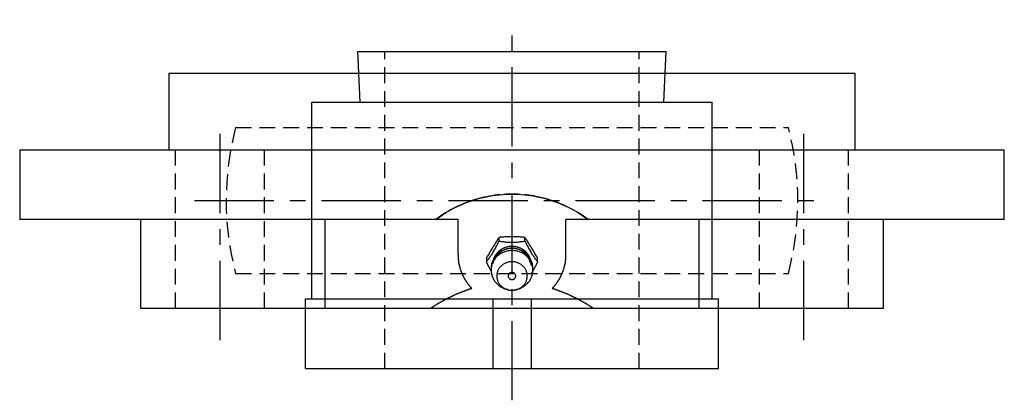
# Model space of a CAD drawing. Extents: x -82 to 169, y -82 to 169.
# Tile 3 of 3: x -78 to 77, y 109 to 169. Entities that reach past the tile are written whole.
import ezdxf

# ---------------------------------------------------------------- set-up
doc = ezdxf.new("R2010")
doc.units = 0
doc.header["$LTSCALE"] = 10
doc.linetypes.add('CENTER', pattern=[2, 1.25, -0.25, 0.25, -0.25])
doc.linetypes.add('HIDDEN', pattern=[0.375, 0.25, -0.125])
doc.layers.get('0').update_dxf_attribs({"linetype": 'CONTINUOUS'})
doc.layers.add('CENTER', color=1, linetype='CENTER')
doc.layers.add('HIDDEN', color=3, linetype='HIDDEN')

msp = doc.modelspace()

# ---------------------------------------------------------------- linework, layer by layer
for p, q in [((-23.92, 155.6), (-24.25, 163.6)), ((-24.25, 163.6), (24.25, 163.6)), ((23.92, 155.6), (24.25, 163.6)), ((-54, 160.1), (-54, 148.1)), ((54, 160.1), (-54, 160.1)), ((54, 148.1), (54, 160.1)), ((-31.5, 155.6), (31.5, 155.6)), ((-31.5, 124.6), (-31.5, 155.6)), ((31.5, 124.6), (31.5, 155.6)), ((-77.5, 148.1), (-77.5, 137.1)), ((-77.5, 148.1), (77.5, 148.1)), ((77.5, 137.1), (77.5, 148.1)), ((-8.5, 137.1), (-77.5, 137.1)), ((-58.46, 137.1), (-58.46, 123.1)), ((-29.4, 123.1), (-29.4, 137.1)), ((-8.5, 131.57), (-8.5, 137.1)), ((8.5, 131.57), (8.5, 137.1)), ((77.5, 137.1), (8.5, 137.1)), ((29.4, 137.1), (29.4, 123.1)), ((58.46, 123.1), (58.46, 137.1)), ((-2.02, 133.71), (-2.02, 134.29)), ((2.02, 133.71), (2.02, 134.29)), ((-8.5, 131.57), (-8.5, 132.38)), ((8.5, 131.57), (8.5, 132.38)), ((-4.04, 131), (-4.04, 130.42)), ((4.04, 130.42), (4.04, 131)), ((-1.37, 126.3), (-1, 126.14)), ((1, 126.14), (1.37, 126.3)), ((-32.5, 113.6), (-32.5, 124.6)), ((-32.5, 124.6), (32.5, 124.6)), ((-3, 124.6), (-3, 113.6)), ((3, 124.6), (3, 113.6)), ((32.5, 113.6), (32.5, 124.6)), ((58.46, 123.1), (-58.46, 123.1)), ((-32.5, 113.6), (32.5, 113.6))]:
    msp.add_line(p, q)
for points in [[(-12, 137.1), (-11.59, 137.4), (-11.17, 137.69), (-10.74, 137.97), (-10.3, 138.25), (-9.85, 138.51), (-9.39, 138.76), (-8.93, 138.99), (-8.46, 139.22), (-7.99, 139.44), (-7.51, 139.64), (-7.02, 139.83), (-6.53, 140), (-6.04, 140.17), (-5.54, 140.32), (-5.04, 140.46), (-4.53, 140.58), (-4.03, 140.69), (-3.52, 140.79), (-3.01, 140.87), (-2.51, 140.94), (-2, 141), (-1.5, 141.04), (-0.99, 141.08), (-0.5, 141.09), (0, 141.1)], [(0, 141.1), (0.5, 141.09), (0.99, 141.08), (1.5, 141.04), (2, 141), (2.51, 140.94), (3.01, 140.87), (3.52, 140.79), (4.03, 140.69), (4.53, 140.58), (5.04, 140.46), (5.54, 140.32), (6.04, 140.17), (6.53, 140), (7.02, 139.83), (7.51, 139.64), (7.99, 139.44), (8.46, 139.22), (8.93, 138.99), (9.39, 138.76), (9.85, 138.51), (10.3, 138.25), (10.74, 137.97), (11.17, 137.69), (11.59, 137.4), (12, 137.1)], [(-2.02, 134.29), (-2.1, 134.18), (-2.18, 134.05), (-2.27, 133.93), (-2.35, 133.8), (-2.44, 133.67), (-2.53, 133.53), (-2.61, 133.4), (-2.7, 133.26), (-2.78, 133.12), (-2.87, 132.99), (-2.95, 132.85), (-3.03, 132.72), (-3.11, 132.59), (-3.19, 132.46), (-3.28, 132.32), (-3.36, 132.18), (-3.45, 132.03), (-3.54, 131.89), (-3.62, 131.74), (-3.71, 131.6), (-3.79, 131.45), (-3.88, 131.3), (-3.96, 131.15), (-4.04, 131)], [(-4.04, 130.42), (-3.96, 130.53), (-3.87, 130.64), (-3.79, 130.75), (-3.71, 130.86), (-3.62, 130.98), (-3.54, 131.1), (-3.45, 131.22), (-3.37, 131.35), (-3.28, 131.47), (-3.2, 131.6), (-3.11, 131.73), (-3.03, 131.87), (-2.95, 132.01), (-2.86, 132.15), (-2.78, 132.3), (-2.69, 132.45), (-2.61, 132.6), (-2.52, 132.75), (-2.44, 132.91), (-2.35, 133.07), (-2.27, 133.22), (-2.19, 133.38), (-2.1, 133.54), (-2.02, 133.71)], [(2.02, 134.29), (1.86, 134.31), (1.69, 134.32), (1.52, 134.33), (1.35, 134.34), (1.18, 134.35), (1.01, 134.35), (0.84, 134.36), (0.67, 134.36), (0.5, 134.36), (0.33, 134.37), (0.16, 134.37), (0, 134.37), (-0.16, 134.37), (-0.33, 134.37), (-0.5, 134.36), (-0.67, 134.36), (-0.84, 134.36), (-1.01, 134.35), (-1.18, 134.35), (-1.35, 134.34), (-1.52, 134.33), (-1.69, 134.32), (-1.86, 134.31), (-2.02, 134.29)], [(-2.02, 133.71), (-1.85, 133.68), (-1.69, 133.65), (-1.52, 133.63), (-1.35, 133.61), (-1.18, 133.59), (-1.02, 133.57), (-0.85, 133.55), (-0.68, 133.54), (-0.51, 133.53), (-0.34, 133.52), (-0.17, 133.52), (0, 133.51), (0.17, 133.52), (0.34, 133.52), (0.51, 133.53), (0.68, 133.54), (0.85, 133.55), (1.02, 133.57), (1.18, 133.59), (1.35, 133.61), (1.52, 133.63), (1.69, 133.65), (1.85, 133.68), (2.02, 133.71)], [(4.04, 131), (3.96, 131.15), (3.88, 131.3), (3.79, 131.45), (3.71, 131.6), (3.62, 131.74), (3.54, 131.89), (3.45, 132.03), (3.36, 132.18), (3.28, 132.32), (3.19, 132.46), (3.11, 132.59), (3.03, 132.72), (2.95, 132.85), (2.87, 132.99), (2.78, 133.12), (2.7, 133.26), (2.61, 133.4), (2.53, 133.53), (2.44, 133.67), (2.35, 133.8), (2.27, 133.93), (2.18, 134.05), (2.1, 134.18), (2.02, 134.29)], [(2.02, 133.71), (2.1, 133.54), (2.19, 133.38), (2.27, 133.22), (2.35, 133.07), (2.44, 132.91), (2.52, 132.75), (2.61, 132.6), (2.69, 132.45), (2.78, 132.3), (2.86, 132.15), (2.95, 132.01), (3.03, 131.87), (3.11, 131.73), (3.2, 131.6), (3.28, 131.47), (3.37, 131.35), (3.45, 131.22), (3.54, 131.1), (3.62, 130.98), (3.71, 130.86), (3.79, 130.75), (3.87, 130.64), (3.96, 130.53), (4.04, 130.42)], [(3.1, 128.08), (3.25, 128.57), (3.31, 129.08), (3.3, 129.59), (3.21, 130.1), (3.04, 130.58), (2.8, 131.03), (2.5, 131.44), (2.13, 131.8), (1.71, 132.1), (1.25, 132.33), (0.77, 132.48), (0.26, 132.56), (-0.25, 132.56), (-0.76, 132.48), (-1.25, 132.33), (-1.71, 132.1), (-2.13, 131.8), (-2.49, 131.44), (-2.8, 131.04), (-3.04, 130.58), (-3.21, 130.1), (-3.3, 129.6), (-3.31, 129.08), (-3.25, 128.57), (-3.1, 128.08)], [(2.76, 130.71), (2.67, 130.94), (2.55, 131.16), (2.41, 131.37), (2.25, 131.57), (2.07, 131.75), (1.88, 131.92), (1.66, 132.07), (1.44, 132.2), (1.19, 132.31), (0.94, 132.41), (0.69, 132.48), (0.42, 132.52), (0.15, 132.55), (-0.12, 132.55), (-0.39, 132.53), (-0.65, 132.48), (-0.91, 132.42), (-1.16, 132.33), (-1.4, 132.22), (-1.63, 132.09), (-1.85, 131.94), (-2.05, 131.77), (-2.23, 131.59), (-2.39, 131.4)], [(-3.28, 129), (-3.31, 129.06), (-3.34, 129.11), (-3.37, 129.17), (-3.41, 129.23), (-3.44, 129.28), (-3.47, 129.34), (-3.5, 129.4), (-3.53, 129.46), (-3.57, 129.52), (-3.6, 129.57), (-3.63, 129.63), (-3.66, 129.69), (-3.69, 129.75), (-3.73, 129.81), (-3.76, 129.87), (-3.79, 129.93), (-3.82, 129.99), (-3.85, 130.05), (-3.88, 130.11), (-3.91, 130.17), (-3.95, 130.23), (-3.98, 130.3), (-4.01, 130.36), (-4.04, 130.42)], [(-2.74, 130.77), (-2.74, 130.77), (-2.74, 130.77), (-2.74, 130.76), (-2.74, 130.76), (-2.75, 130.76), (-2.75, 130.75), (-2.75, 130.75), (-2.75, 130.74), (-2.75, 130.74), (-2.75, 130.74), (-2.75, 130.73), (-2.76, 130.73), (-2.76, 130.73), (-2.76, 130.72), (-2.76, 130.72), (-2.76, 130.71), (-2.76, 130.71), (-2.76, 130.71), (-2.76, 130.7), (-2.77, 130.7), (-2.77, 130.7), (-2.77, 130.69), (-2.77, 130.69), (-2.77, 130.69)], [(-2.53, 131.2), (-2.53, 131.19), (-2.54, 131.18), (-2.54, 131.17), (-2.55, 131.16), (-2.56, 131.15), (-2.56, 131.14), (-2.57, 131.13), (-2.58, 131.12), (-2.58, 131.11), (-2.59, 131.09), (-2.59, 131.08), (-2.6, 131.07), (-2.6, 131.06), (-2.61, 131.05), (-2.62, 131.04), (-2.62, 131.03), (-2.63, 131.02), (-2.63, 131.01), (-2.64, 131), (-2.64, 130.99), (-2.65, 130.98), (-2.65, 130.97), (-2.66, 130.96), (-2.66, 130.95)], [(2.84, 130.44), (2.84, 130.45), (2.84, 130.45), (2.84, 130.45), (2.84, 130.46), (2.84, 130.46), (2.84, 130.47), (2.84, 130.47), (2.83, 130.47), (2.83, 130.48), (2.83, 130.48), (2.83, 130.49), (2.83, 130.49), (2.83, 130.49), (2.83, 130.5), (2.83, 130.5), (2.83, 130.5), (2.83, 130.51), (2.82, 130.51), (2.82, 130.52), (2.82, 130.52), (2.82, 130.52), (2.82, 130.53), (2.82, 130.53), (2.82, 130.53)], [(4.04, 130.42), (4, 130.34), (3.96, 130.27), (3.92, 130.19), (3.89, 130.12), (3.85, 130.05), (3.81, 129.97), (3.77, 129.9), (3.73, 129.82), (3.69, 129.75), (3.65, 129.68), (3.61, 129.6), (3.58, 129.53), (3.54, 129.46), (3.5, 129.39), (3.46, 129.32), (3.42, 129.25), (3.38, 129.18), (3.34, 129.11), (3.3, 129.04), (3.26, 128.97), (3.22, 128.9), (3.18, 128.84), (3.14, 128.77), (3.1, 128.7)], [(3.06, 128.63), (3.06, 128.63), (3.05, 128.62), (3.05, 128.61), (3.05, 128.61), (3.04, 128.6), (3.04, 128.6), (3.04, 128.59), (3.03, 128.58), (3.03, 128.58), (3.02, 128.57), (3.02, 128.57), (3.02, 128.56), (3.01, 128.55), (3.01, 128.55), (3.01, 128.54), (3, 128.54), (3, 128.53), (3, 128.52), (2.99, 128.52), (2.99, 128.51), (2.98, 128.51), (2.98, 128.5), (2.98, 128.5), (2.97, 128.49)]]:
    msp.add_lwpolyline(points)
for points in [[(0.45, 126.05, 0), (0.61, 126.08, 0), (0.76, 126.11, 0), (0.9, 126.14, 0), (1.05, 126.18, 0), (1.19, 126.23, 0), (1.34, 126.29, 0), (1.47, 126.35, 0), (1.61, 126.42, 0), (1.74, 126.49, 0), (1.87, 126.57, 0), (1.99, 126.65, 0), (2.11, 126.74, 0), (2.23, 126.84, 0), (2.34, 126.94, 0), (2.44, 127.04, 0), (2.54, 127.15, 0), (2.64, 127.26, 0), (2.73, 127.38, 0), (2.81, 127.5, 0), (2.89, 127.63, 0), (2.96, 127.75, 0), (3.02, 127.89, 0), (3.08, 128.02, 0), (3.13, 128.15, 0), (3.18, 128.29, 0), (3.21, 128.43, 0), (3.24, 128.57, 0), (3.27, 128.72, 0), (3.28, 128.86, 0), (3.29, 129, 0), (3.29, 129.15, 0), (3.29, 129.29, 0), (3.28, 129.43, 0), (3.26, 129.58, 0), (3.23, 129.72, 0), (3.2, 129.86, 0), (3.16, 130, 0), (3.11, 130.13, 0), (3.06, 130.27, 0), (3, 130.4, 0), (2.93, 130.53, 0), (2.86, 130.66, 0), (2.78, 130.78, 0), (2.69, 130.9, 0), (2.6, 131.02, 0), (2.51, 131.13, 0), (2.4, 131.24, 0), (2.3, 131.34, 0), (2.18, 131.44, 0), (2.07, 131.53, 0), (1.95, 131.62, 0), (1.82, 131.7, 0), (1.69, 131.78, 0), (1.56, 131.85, 0), (1.42, 131.91, 0), (1.28, 131.97, 0), (1.14, 132.02, 0), (0.99, 132.07, 0), (0.85, 132.11, 0), (0.7, 132.14, 0), (0.55, 132.17, 0), (0.4, 132.19, 0), (0.24, 132.21, 0), (0.09, 132.21, 0), (-0.06, 132.21, 0), (-0.22, 132.21, 0), (-0.37, 132.19, 0), (-0.52, 132.18, 0), (-0.67, 132.15, 0), (-0.82, 132.12, 0), (-0.97, 132.08, 0), (-1.11, 132.03, 0), (-1.25, 131.98, 0), (-1.4, 131.92, 0), (-1.53, 131.86, 0), (-1.67, 131.79, 0), (-1.8, 131.71, 0), (-1.92, 131.63, 0), (-2.05, 131.54, 0), (-2.16, 131.45, 0), (-2.28, 131.36, 0), (-2.38, 131.25, 0), (-2.49, 131.15, 0), (-2.59, 131.04, 0), (-2.68, 130.92, 0), (-2.76, 130.8, 0), (-2.84, 130.68, 0), (-2.92, 130.56, 0), (-2.99, 130.43, 0), (-3.05, 130.29, 0), (-3.1, 130.16, 0), (-3.15, 130.02, 0), (-3.19, 129.88, 0), (-3.23, 129.74, 0), (-3.25, 129.6, 0), (-3.27, 129.46, 0), (-3.29, 129.32, 0), (-3.29, 129.17, 0), (-3.29, 129.03, 0), (-3.29, 128.88, 0), (-3.27, 128.74, 0), (-3.25, 128.6, 0), (-3.22, 128.46, 0), (-3.18, 128.32, 0), (-3.14, 128.18, 0), (-3.09, 128.04, 0), (-3.03, 127.91, 0), (-2.97, 127.78, 0), (-2.9, 127.65, 0), (-2.83, 127.53, 0), (-2.74, 127.4, 0), (-2.66, 127.29, 0), (-2.56, 127.17, 0), (-2.46, 127.06, 0), (-2.36, 126.96, 0), (-2.25, 126.86, 0), (-2.14, 126.76, 0), (-2.02, 126.67, 0), (-1.89, 126.58, 0), (-1.77, 126.5, 0), (-1.63, 126.43, 0), (-1.5, 126.36, 0), (-1.36, 126.3, 0), (-1.22, 126.24, 0), (-1.08, 126.19, 0), (-0.93, 126.15, 0), (-0.78, 126.11, 0), (-0.63, 126.08, 0)], [(3.03, 129.92, 0), (3.03, 129.99, 0), (3.03, 130.06, 0), (3.03, 130.12, 0), (3.03, 130.19, 0), (3.02, 130.26, 0), (3.01, 130.32, 0), (3.01, 130.39, 0), (3, 130.46, 0), (2.98, 130.52, 0), (2.97, 130.59, 0), (2.95, 130.66, 0), (2.94, 130.72, 0), (2.92, 130.79, 0), (2.9, 130.85, 0), (2.88, 130.92, 0), (2.85, 130.98, 0), (2.83, 131.04, 0), (2.8, 131.1, 0), (2.77, 131.17, 0), (2.74, 131.23, 0), (2.71, 131.29, 0), (2.68, 131.35, 0), (2.64, 131.41, 0), (2.61, 131.47, 0), (2.57, 131.52, 0), (2.53, 131.58, 0), (2.49, 131.64, 0), (2.45, 131.69, 0), (2.41, 131.75, 0), (2.36, 131.8, 0), (2.32, 131.85, 0), (2.27, 131.9, 0), (2.22, 131.95, 0), (2.17, 132, 0), (2.12, 132.05, 0), (2.07, 132.09, 0), (2.02, 132.14, 0), (1.96, 132.19, 0), (1.91, 132.23, 0), (1.85, 132.27, 0), (1.79, 132.31, 0), (1.73, 132.35, 0), (1.67, 132.39, 0), (1.61, 132.42, 0), (1.55, 132.46, 0), (1.49, 132.49, 0), (1.43, 132.53, 0), (1.36, 132.56, 0), (1.3, 132.59, 0), (1.23, 132.61, 0), (1.17, 132.64, 0), (1.1, 132.67, 0), (1.03, 132.69, 0), (0.97, 132.71, 0), (0.9, 132.73, 0), (0.83, 132.75, 0), (0.76, 132.77, 0), (0.69, 132.79, 0), (0.62, 132.8, 0), (0.55, 132.81, 0), (0.48, 132.82, 0), (0.41, 132.84, 0), (0.34, 132.84, 0), (0.27, 132.85, 0), (0.19, 132.85, 0), (0.12, 132.86, 0), (0.05, 132.86, 0), (-0.02, 132.86, 0), (-0.09, 132.86, 0), (-0.16, 132.86, 0), (-0.24, 132.85, 0), (-0.31, 132.85, 0), (-0.38, 132.84, 0), (-0.45, 132.83, 0), (-0.52, 132.82, 0), (-0.59, 132.81, 0), (-0.66, 132.79, 0), (-0.73, 132.78, 0), (-0.8, 132.76, 0), (-0.87, 132.74, 0), (-0.94, 132.72, 0), (-1.01, 132.7, 0), (-1.07, 132.68, 0), (-1.14, 132.65, 0), (-1.21, 132.62, 0), (-1.27, 132.6, 0), (-1.34, 132.57, 0), (-1.4, 132.54, 0), (-1.46, 132.51, 0), (-1.53, 132.47, 0), (-1.59, 132.44, 0), (-1.65, 132.4, 0), (-1.71, 132.37, 0), (-1.77, 132.33, 0), (-1.83, 132.29, 0), (-1.88, 132.25, 0), (-1.94, 132.2, 0), (-1.99, 132.16, 0), (-2.05, 132.11, 0), (-2.1, 132.07, 0), (-2.15, 132.02, 0), (-2.2, 131.97, 0), (-2.25, 131.92, 0), (-2.3, 131.87, 0), (-2.34, 131.82, 0), (-2.39, 131.77, 0), (-2.43, 131.71, 0), (-2.47, 131.66, 0), (-2.51, 131.6, 0), (-2.55, 131.55, 0), (-2.59, 131.49, 0), (-2.63, 131.43, 0), (-2.66, 131.37, 0), (-2.7, 131.31, 0), (-2.73, 131.25, 0), (-2.76, 131.19, 0), (-2.79, 131.13, 0), (-2.82, 131.07, 0), (-2.84, 131.01, 0), (-2.87, 130.94, 0), (-2.89, 130.88, 0), (-2.91, 130.81, 0), (-2.93, 130.75, 0), (-2.95, 130.68, 0), (-2.96, 130.62, 0), (-2.98, 130.55, 0), (-2.99, 130.49, 0), (-3, 130.42, 0)], [(2.89, 130.47, 0), (2.87, 130.52, 0), (2.86, 130.58, 0), (2.84, 130.63, 0), (2.82, 130.68, 0), (2.8, 130.73, 0), (2.78, 130.78, 0), (2.76, 130.84, 0), (2.73, 130.89, 0), (2.71, 130.94, 0), (2.68, 130.99, 0), (2.66, 131.04, 0), (2.63, 131.09, 0), (2.6, 131.13, 0), (2.57, 131.18, 0), (2.54, 131.23, 0), (2.51, 131.28, 0), (2.47, 131.32, 0), (2.44, 131.37, 0), (2.41, 131.41, 0), (2.37, 131.46, 0), (2.33, 131.5, 0), (2.3, 131.54, 0), (2.26, 131.59, 0), (2.22, 131.63, 0), (2.18, 131.67, 0), (2.14, 131.71, 0), (2.1, 131.75, 0), (2.06, 131.79, 0), (2.01, 131.82, 0), (1.97, 131.86, 0), (1.92, 131.9, 0), (1.88, 131.93, 0), (1.83, 131.97, 0), (1.78, 132, 0), (1.74, 132.03, 0), (1.69, 132.06, 0), (1.64, 132.1, 0), (1.59, 132.13, 0), (1.54, 132.16, 0), (1.49, 132.18, 0), (1.44, 132.21, 0), (1.39, 132.24, 0), (1.33, 132.26, 0), (1.28, 132.28, 0), (1.23, 132.31, 0), (1.17, 132.33, 0), (1.12, 132.35, 0), (1.06, 132.37, 0), (1.01, 132.39, 0), (0.95, 132.41, 0), (0.9, 132.43, 0), (0.84, 132.44, 0), (0.78, 132.46, 0), (0.72, 132.47, 0), (0.67, 132.49, 0), (0.61, 132.5, 0), (0.55, 132.51, 0), (0.49, 132.52, 0), (0.44, 132.53, 0), (0.38, 132.53, 0), (0.32, 132.54, 0), (0.26, 132.54, 0), (0.2, 132.55, 0), (0.14, 132.55, 0), (0.08, 132.55, 0), (0.02, 132.56, 0), (-0.03, 132.56, 0), (-0.09, 132.55, 0), (-0.15, 132.55, 0), (-0.21, 132.55, 0), (-0.27, 132.54, 0), (-0.33, 132.54, 0), (-0.39, 132.53, 0), (-0.45, 132.52, 0), (-0.5, 132.51, 0), (-0.56, 132.5, 0), (-0.62, 132.49, 0), (-0.68, 132.48, 0), (-0.73, 132.47, 0), (-0.79, 132.46, 0), (-0.85, 132.44, 0), (-0.91, 132.42, 0), (-0.96, 132.41, 0), (-1.02, 132.39, 0), (-1.07, 132.37, 0), (-1.13, 132.35, 0), (-1.18, 132.33, 0), (-1.24, 132.31, 0), (-1.29, 132.28, 0), (-1.34, 132.26, 0), (-1.39, 132.23, 0), (-1.45, 132.21, 0), (-1.5, 132.18, 0), (-1.55, 132.15, 0), (-1.6, 132.12, 0), (-1.65, 132.09, 0), (-1.7, 132.06, 0), (-1.75, 132.03, 0), (-1.79, 132, 0), (-1.84, 131.96, 0), (-1.89, 131.93, 0), (-1.93, 131.89, 0), (-1.98, 131.85, 0), (-2.02, 131.82, 0), (-2.06, 131.78, 0), (-2.11, 131.74, 0), (-2.15, 131.7, 0), (-2.19, 131.66, 0), (-2.23, 131.62, 0), (-2.27, 131.58, 0), (-2.3, 131.54, 0), (-2.34, 131.49, 0), (-2.38, 131.45, 0), (-2.41, 131.41, 0), (-2.45, 131.36, 0), (-2.48, 131.31, 0), (-2.51, 131.27, 0), (-2.54, 131.22, 0), (-2.57, 131.17, 0), (-2.6, 131.13, 0), (-2.63, 131.08, 0), (-2.66, 131.03, 0), (-2.69, 130.98, 0), (-2.71, 130.93, 0), (-2.74, 130.88, 0), (-2.76, 130.83, 0), (-2.78, 130.78, 0), (-2.8, 130.72, 0)], [(-8.5, 131.57, 0), (-8.5, 131.52, 0), (-8.5, 131.48, 0), (-8.5, 131.43, 0), (-8.5, 131.39, 0), (-8.5, 131.34, 0), (-8.49, 131.29, 0), (-8.49, 131.25, 0), (-8.49, 131.2, 0), (-8.49, 131.16, 0), (-8.49, 131.11, 0), (-8.48, 131.07, 0), (-8.48, 131.02, 0), (-8.48, 130.98, 0), (-8.47, 130.93, 0), (-8.47, 130.88, 0), (-8.46, 130.84, 0), (-8.46, 130.79, 0), (-8.45, 130.75, 0), (-8.45, 130.7, 0), (-8.44, 130.66, 0), (-8.44, 130.61, 0), (-8.43, 130.57, 0), (-8.43, 130.52, 0), (-8.42, 130.48, 0), (-8.41, 130.43, 0), (-8.41, 130.39, 0), (-8.4, 130.34, 0), (-8.39, 130.29, 0), (-8.38, 130.25, 0), (-8.38, 130.21, 0), (-8.37, 130.16, 0), (-8.36, 130.12, 0), (-8.35, 130.07, 0), (-8.34, 130.03, 0), (-8.33, 129.98, 0), (-8.32, 129.94, 0), (-8.31, 129.89, 0), (-8.3, 129.85, 0), (-8.29, 129.8, 0), (-8.28, 129.76, 0), (-8.27, 129.71, 0), (-8.26, 129.67, 0), (-8.24, 129.62, 0), (-8.23, 129.58, 0), (-8.22, 129.54, 0), (-8.21, 129.49, 0), (-8.19, 129.45, 0), (-8.18, 129.4, 0), (-8.17, 129.36, 0), (-8.15, 129.32, 0), (-8.14, 129.27, 0), (-8.13, 129.23, 0), (-8.11, 129.18, 0), (-8.1, 129.14, 0), (-8.08, 129.1, 0), (-8.07, 129.05, 0), (-8.05, 129.01, 0), (-8.04, 128.97, 0), (-8.02, 128.92, 0), (-8, 128.88, 0), (-7.99, 128.84, 0), (-7.97, 128.79, 0), (-7.95, 128.75, 0), (-7.94, 128.71, 0), (-7.92, 128.67, 0), (-7.9, 128.62, 0), (-7.88, 128.58, 0), (-7.86, 128.54, 0), (-7.85, 128.5, 0), (-7.83, 128.46, 0), (-7.81, 128.41, 0), (-7.79, 128.37, 0), (-7.77, 128.33, 0), (-7.75, 128.29, 0), (-7.73, 128.25, 0), (-7.71, 128.21, 0), (-7.69, 128.16, 0), (-7.67, 128.12, 0), (-7.65, 128.08, 0), (-7.63, 128.04, 0), (-7.6, 128, 0), (-7.58, 127.96, 0), (-7.56, 127.92, 0), (-7.54, 127.88, 0), (-7.51, 127.84, 0), (-7.49, 127.8, 0), (-7.47, 127.76, 0), (-7.45, 127.72, 0), (-7.42, 127.68, 0), (-7.4, 127.64, 0), (-7.37, 127.6, 0), (-7.35, 127.56, 0), (-7.32, 127.52, 0), (-7.3, 127.48, 0), (-7.28, 127.44, 0), (-7.25, 127.4, 0), (-7.22, 127.36, 0), (-7.2, 127.32, 0), (-7.17, 127.28, 0), (-7.15, 127.25, 0), (-7.12, 127.21, 0), (-7.09, 127.17, 0), (-7.07, 127.13, 0), (-7.04, 127.09, 0), (-7.01, 127.06, 0), (-6.98, 127.02, 0), (-6.96, 126.98, 0), (-6.93, 126.94, 0), (-6.9, 126.91, 0), (-6.87, 126.87, 0), (-6.84, 126.83, 0), (-6.81, 126.79, 0), (-6.78, 126.76, 0), (-6.76, 126.72, 0), (-6.73, 126.69, 0), (-6.7, 126.65, 0), (-6.67, 126.61, 0), (-6.64, 126.58, 0), (-6.6, 126.54, 0), (-6.57, 126.51, 0), (-6.54, 126.47, 0), (-6.51, 126.44, 0), (-6.48, 126.4, 0), (-6.45, 126.37, 0), (-6.42, 126.33, 0), (-6.39, 126.3, 0), (-6.35, 126.26, 0), (-6.32, 126.23, 0)], [(-2.4, 128.19, 0), (-2.4, 128.08, 0), (-2.39, 127.97, 0), (-2.37, 127.86, 0), (-2.35, 127.75, 0), (-2.33, 127.65, 0), (-2.3, 127.54, 0), (-2.26, 127.43, 0), (-2.22, 127.33, 0), (-2.17, 127.23, 0), (-2.12, 127.13, 0), (-2.06, 127.03, 0), (-2, 126.94, 0), (-1.93, 126.85, 0), (-1.86, 126.76, 0), (-1.78, 126.68, 0), (-1.7, 126.6, 0), (-1.61, 126.52, 0), (-1.52, 126.45, 0), (-1.43, 126.38, 0), (-1.33, 126.32, 0), (-1.23, 126.26, 0), (-1.13, 126.2, 0), (-1.03, 126.16, 0), (-0.92, 126.11, 0), (-0.81, 126.07, 0), (-0.7, 126.04, 0), (-0.58, 126.01, 0), (-0.47, 125.98, 0), (-0.35, 125.96, 0), (-0.24, 125.95, 0), (-0.12, 125.94, 0), (0, 125.94, 0), (0.12, 125.94, 0), (0.24, 125.95, 0), (0.35, 125.96, 0), (0.47, 125.98, 0), (0.58, 126.01, 0), (0.7, 126.04, 0), (0.81, 126.07, 0), (0.92, 126.11, 0), (1.03, 126.16, 0), (1.13, 126.2, 0), (1.23, 126.26, 0), (1.33, 126.32, 0), (1.43, 126.38, 0), (1.52, 126.45, 0), (1.61, 126.52, 0), (1.7, 126.6, 0), (1.78, 126.68, 0), (1.86, 126.76, 0), (1.93, 126.85, 0), (2, 126.94, 0), (2.06, 127.03, 0), (2.12, 127.13, 0), (2.17, 127.23, 0), (2.22, 127.33, 0), (2.26, 127.43, 0), (2.3, 127.54, 0), (2.33, 127.65, 0), (2.35, 127.75, 0), (2.37, 127.86, 0), (2.39, 127.97, 0), (2.4, 128.08, 0), (2.4, 128.19, 0), (2.4, 128.3, 0), (2.39, 128.41, 0), (2.37, 128.52, 0), (2.35, 128.63, 0), (2.33, 128.74, 0), (2.3, 128.85, 0), (2.26, 128.95, 0), (2.22, 129.06, 0), (2.17, 129.16, 0), (2.12, 129.26, 0), (2.06, 129.35, 0), (2, 129.45, 0), (1.93, 129.54, 0), (1.86, 129.62, 0), (1.78, 129.71, 0), (1.7, 129.79, 0), (1.61, 129.87, 0), (1.52, 129.94, 0), (1.43, 130, 0), (1.33, 130.07, 0), (1.23, 130.13, 0), (1.13, 130.18, 0), (1.03, 130.23, 0), (0.92, 130.28, 0), (0.81, 130.32, 0), (0.7, 130.35, 0), (0.58, 130.38, 0), (0.47, 130.41, 0), (0.35, 130.42, 0), (0.24, 130.44, 0), (0.12, 130.45, 0), (0, 130.45, 0), (-0.12, 130.45, 0), (-0.24, 130.44, 0), (-0.35, 130.42, 0), (-0.47, 130.41, 0), (-0.58, 130.38, 0), (-0.7, 130.35, 0), (-0.81, 130.32, 0), (-0.92, 130.28, 0), (-1.03, 130.23, 0), (-1.13, 130.18, 0), (-1.23, 130.13, 0), (-1.33, 130.07, 0), (-1.43, 130, 0), (-1.52, 129.94, 0), (-1.61, 129.87, 0), (-1.7, 129.79, 0), (-1.78, 129.71, 0), (-1.86, 129.62, 0), (-1.93, 129.54, 0), (-2, 129.45, 0), (-2.06, 129.35, 0), (-2.12, 129.26, 0), (-2.17, 129.16, 0), (-2.22, 129.06, 0), (-2.26, 128.95, 0), (-2.3, 128.85, 0), (-2.33, 128.74, 0), (-2.35, 128.63, 0), (-2.37, 128.52, 0), (-2.39, 128.41, 0), (-2.4, 128.3, 0), (-2.4, 128.19, 0)], [(2.96, 130.15, 0), (2.96, 130.15, 0), (2.96, 130.15, 0), (2.96, 130.15, 0), (2.96, 130.16, 0), (2.96, 130.16, 0), (2.96, 130.16, 0), (2.96, 130.16, 0), (2.96, 130.16, 0), (2.96, 130.16, 0), (2.96, 130.17, 0), (2.96, 130.17, 0), (2.96, 130.17, 0), (2.96, 130.17, 0), (2.95, 130.17, 0), (2.95, 130.18, 0), (2.95, 130.18, 0), (2.95, 130.18, 0), (2.95, 130.18, 0), (2.95, 130.18, 0), (2.95, 130.19, 0), (2.95, 130.19, 0), (2.95, 130.19, 0), (2.95, 130.19, 0), (2.95, 130.19, 0), (2.95, 130.19, 0), (2.95, 130.2, 0), (2.95, 130.2, 0), (2.95, 130.2, 0), (2.95, 130.2, 0), (2.95, 130.2, 0), (2.95, 130.21, 0), (2.95, 130.21, 0), (2.95, 130.21, 0), (2.95, 130.21, 0), (2.95, 130.21, 0), (2.95, 130.22, 0), (2.95, 130.22, 0), (2.95, 130.22, 0), (2.95, 130.22, 0), (2.95, 130.22, 0), (2.95, 130.22, 0), (2.95, 130.23, 0), (2.95, 130.23, 0), (2.94, 130.23, 0), (2.94, 130.23, 0), (2.94, 130.24, 0), (2.94, 130.24, 0), (2.94, 130.24, 0), (2.94, 130.24, 0), (2.94, 130.24, 0), (2.94, 130.24, 0), (2.94, 130.25, 0), (2.94, 130.25, 0), (2.94, 130.25, 0), (2.94, 130.25, 0), (2.94, 130.25, 0), (2.94, 130.26, 0), (2.94, 130.26, 0), (2.94, 130.26, 0), (2.94, 130.26, 0), (2.94, 130.26, 0), (2.94, 130.26, 0), (2.94, 130.27, 0), (2.94, 130.27, 0), (2.94, 130.27, 0), (2.94, 130.27, 0), (2.94, 130.28, 0), (2.94, 130.28, 0), (2.94, 130.28, 0), (2.94, 130.28, 0), (2.93, 130.28, 0), (2.93, 130.28, 0), (2.93, 130.29, 0), (2.93, 130.29, 0), (2.93, 130.29, 0), (2.93, 130.29, 0), (2.93, 130.29, 0), (2.93, 130.29, 0), (2.93, 130.3, 0), (2.93, 130.3, 0), (2.93, 130.3, 0), (2.93, 130.3, 0), (2.93, 130.31, 0), (2.93, 130.31, 0), (2.93, 130.31, 0), (2.93, 130.31, 0), (2.93, 130.31, 0), (2.93, 130.31, 0), (2.93, 130.32, 0), (2.93, 130.32, 0), (2.93, 130.32, 0), (2.93, 130.32, 0), (2.93, 130.32, 0), (2.93, 130.33, 0), (2.93, 130.33, 0), (2.92, 130.33, 0), (2.92, 130.33, 0), (2.92, 130.33, 0), (2.92, 130.34, 0), (2.92, 130.34, 0), (2.92, 130.34, 0), (2.92, 130.34, 0), (2.92, 130.34, 0), (2.92, 130.34, 0), (2.92, 130.35, 0), (2.92, 130.35, 0), (2.92, 130.35, 0), (2.92, 130.35, 0), (2.92, 130.35, 0), (2.92, 130.36, 0), (2.92, 130.36, 0), (2.92, 130.36, 0), (2.92, 130.36, 0), (2.92, 130.36, 0), (2.92, 130.37, 0), (2.92, 130.37, 0), (2.92, 130.37, 0), (2.92, 130.37, 0), (2.91, 130.37, 0), (2.91, 130.37, 0), (2.91, 130.38, 0), (2.91, 130.38, 0), (2.91, 130.38, 0), (2.91, 130.38, 0), (2.91, 130.38, 0), (2.91, 130.39, 0), (2.91, 130.39, 0), (2.91, 130.39, 0)], [(6.32, 126.23, 0), (6.35, 126.26, 0), (6.39, 126.3, 0), (6.42, 126.33, 0), (6.45, 126.37, 0), (6.48, 126.4, 0), (6.51, 126.44, 0), (6.54, 126.47, 0), (6.57, 126.51, 0), (6.6, 126.54, 0), (6.64, 126.58, 0), (6.67, 126.61, 0), (6.7, 126.65, 0), (6.73, 126.69, 0), (6.76, 126.72, 0), (6.78, 126.76, 0), (6.81, 126.79, 0), (6.84, 126.83, 0), (6.87, 126.87, 0), (6.9, 126.91, 0), (6.93, 126.94, 0), (6.96, 126.98, 0), (6.98, 127.02, 0), (7.01, 127.06, 0), (7.04, 127.09, 0), (7.07, 127.13, 0), (7.09, 127.17, 0), (7.12, 127.21, 0), (7.15, 127.25, 0), (7.17, 127.28, 0), (7.2, 127.32, 0), (7.22, 127.36, 0), (7.25, 127.4, 0), (7.28, 127.44, 0), (7.3, 127.48, 0), (7.32, 127.52, 0), (7.35, 127.56, 0), (7.37, 127.6, 0), (7.4, 127.64, 0), (7.42, 127.68, 0), (7.45, 127.72, 0), (7.47, 127.76, 0), (7.49, 127.8, 0), (7.51, 127.84, 0), (7.54, 127.88, 0), (7.56, 127.92, 0), (7.58, 127.96, 0), (7.6, 128, 0), (7.63, 128.04, 0), (7.65, 128.08, 0), (7.67, 128.12, 0), (7.69, 128.16, 0), (7.71, 128.21, 0), (7.73, 128.25, 0), (7.75, 128.29, 0), (7.77, 128.33, 0), (7.79, 128.37, 0), (7.81, 128.41, 0), (7.83, 128.46, 0), (7.85, 128.5, 0), (7.86, 128.54, 0), (7.88, 128.58, 0), (7.9, 128.62, 0), (7.92, 128.67, 0), (7.94, 128.71, 0), (7.95, 128.75, 0), (7.97, 128.79, 0), (7.99, 128.84, 0), (8, 128.88, 0), (8.02, 128.92, 0), (8.04, 128.97, 0), (8.05, 129.01, 0), (8.07, 129.05, 0), (8.08, 129.1, 0), (8.1, 129.14, 0), (8.11, 129.18, 0), (8.13, 129.23, 0), (8.14, 129.27, 0), (8.15, 129.32, 0), (8.17, 129.36, 0), (8.18, 129.4, 0), (8.19, 129.45, 0), (8.21, 129.49, 0), (8.22, 129.54, 0), (8.23, 129.58, 0), (8.24, 129.62, 0), (8.26, 129.67, 0), (8.27, 129.71, 0), (8.28, 129.76, 0), (8.29, 129.8, 0), (8.3, 129.85, 0), (8.31, 129.89, 0), (8.32, 129.94, 0), (8.33, 129.98, 0), (8.34, 130.03, 0), (8.35, 130.07, 0), (8.36, 130.12, 0), (8.37, 130.16, 0), (8.38, 130.21, 0), (8.38, 130.25, 0), (8.39, 130.29, 0), (8.4, 130.34, 0), (8.41, 130.39, 0), (8.41, 130.43, 0), (8.42, 130.48, 0), (8.43, 130.52, 0), (8.43, 130.57, 0), (8.44, 130.61, 0), (8.44, 130.66, 0), (8.45, 130.7, 0), (8.45, 130.75, 0), (8.46, 130.79, 0), (8.46, 130.84, 0), (8.47, 130.88, 0), (8.47, 130.93, 0), (8.48, 130.98, 0), (8.48, 131.02, 0), (8.48, 131.07, 0), (8.49, 131.11, 0), (8.49, 131.16, 0), (8.49, 131.2, 0), (8.49, 131.25, 0), (8.49, 131.29, 0), (8.5, 131.34, 0), (8.5, 131.39, 0), (8.5, 131.43, 0), (8.5, 131.48, 0), (8.5, 131.52, 0), (8.5, 131.57, 0)], [(-3.03, 130.17, 0), (-3.03, 130.17, 0), (-3.03, 130.17, 0), (-3.03, 130.17, 0), (-3.03, 130.17, 0), (-3.03, 130.17, 0), (-3.03, 130.17, 0), (-3.03, 130.16, 0), (-3.03, 130.16, 0), (-3.03, 130.16, 0), (-3.03, 130.16, 0), (-3.03, 130.16, 0), (-3.03, 130.16, 0), (-3.03, 130.16, 0), (-3.03, 130.16, 0), (-3.03, 130.16, 0), (-3.03, 130.16, 0), (-3.03, 130.16, 0), (-3.03, 130.16, 0), (-3.03, 130.16, 0), (-3.03, 130.16, 0), (-3.03, 130.16, 0), (-3.03, 130.16, 0), (-3.03, 130.16, 0), (-3.03, 130.15, 0), (-3.03, 130.15, 0), (-3.03, 130.15, 0), (-3.03, 130.15, 0), (-3.03, 130.15, 0), (-3.03, 130.15, 0), (-3.03, 130.15, 0), (-3.03, 130.15, 0), (-3.03, 130.15, 0), (-3.03, 130.15, 0), (-3.03, 130.15, 0), (-3.03, 130.15, 0), (-3.03, 130.15, 0), (-3.03, 130.15, 0), (-3.03, 130.15, 0), (-3.03, 130.14, 0), (-3.03, 130.14, 0), (-3.03, 130.14, 0), (-3.03, 130.14, 0), (-3.03, 130.14, 0), (-3.03, 130.14, 0), (-3.03, 130.14, 0), (-3.03, 130.14, 0), (-3.03, 130.14, 0), (-3.03, 130.14, 0), (-3.03, 130.14, 0), (-3.03, 130.14, 0), (-3.03, 130.14, 0), (-3.03, 130.14, 0), (-3.03, 130.13, 0), (-3.03, 130.13, 0), (-3.03, 130.13, 0), (-3.03, 130.13, 0), (-3.03, 130.13, 0), (-3.03, 130.13, 0), (-3.03, 130.13, 0), (-3.03, 130.13, 0), (-3.03, 130.13, 0), (-3.03, 130.13, 0), (-3.03, 130.13, 0), (-3.03, 130.13, 0), (-3.03, 130.13, 0), (-3.03, 130.13, 0), (-3.03, 130.13, 0), (-3.03, 130.12, 0), (-3.03, 130.12, 0), (-3.03, 130.12, 0), (-3.03, 130.12, 0), (-3.03, 130.12, 0), (-3.03, 130.12, 0), (-3.03, 130.12, 0), (-3.03, 130.12, 0), (-3.03, 130.12, 0), (-3.03, 130.12, 0), (-3.03, 130.12, 0), (-3.03, 130.12, 0), (-3.03, 130.12, 0), (-3.03, 130.12, 0), (-3.03, 130.12, 0), (-3.03, 130.12, 0), (-3.03, 130.12, 0), (-3.03, 130.11, 0), (-3.03, 130.11, 0), (-3.03, 130.11, 0), (-3.03, 130.11, 0), (-3.03, 130.11, 0), (-3.03, 130.11, 0), (-3.03, 130.11, 0), (-3.03, 130.11, 0), (-3.03, 130.11, 0), (-3.03, 130.11, 0), (-3.03, 130.11, 0), (-3.03, 130.11, 0), (-3.03, 130.11, 0), (-3.03, 130.11, 0), (-3.03, 130.1, 0), (-3.03, 130.1, 0), (-3.03, 130.1, 0), (-3.03, 130.1, 0), (-3.03, 130.1, 0), (-3.03, 130.1, 0), (-3.03, 130.1, 0), (-3.03, 130.1, 0), (-3.03, 130.1, 0), (-3.03, 130.1, 0), (-3.03, 130.1, 0), (-3.03, 130.1, 0), (-3.03, 130.1, 0), (-3.03, 130.1, 0), (-3.03, 130.1, 0), (-3.03, 130.1, 0), (-3.03, 130.09, 0), (-3.03, 130.09, 0), (-3.03, 130.09, 0), (-3.03, 130.09, 0), (-3.03, 130.09, 0), (-3.03, 130.09, 0), (-3.03, 130.09, 0), (-3.03, 130.09, 0), (-3.03, 130.09, 0), (-3.03, 130.09, 0), (-3.03, 130.09, 0), (-3.03, 130.09, 0), (-3.03, 130.09, 0), (-3.03, 130.09, 0)], [(-0.59, 128.19, 0), (-0.59, 128.17, 0), (-0.59, 128.14, 0), (-0.58, 128.11, 0), (-0.58, 128.09, 0), (-0.57, 128.06, 0), (-0.56, 128.03, 0), (-0.55, 128.01, 0), (-0.54, 127.98, 0), (-0.53, 127.96, 0), (-0.52, 127.93, 0), (-0.51, 127.91, 0), (-0.49, 127.89, 0), (-0.47, 127.86, 0), (-0.46, 127.84, 0), (-0.44, 127.82, 0), (-0.42, 127.8, 0), (-0.4, 127.78, 0), (-0.37, 127.77, 0), (-0.35, 127.75, 0), (-0.33, 127.73, 0), (-0.3, 127.72, 0), (-0.28, 127.7, 0), (-0.25, 127.69, 0), (-0.23, 127.68, 0), (-0.2, 127.67, 0), (-0.17, 127.66, 0), (-0.14, 127.66, 0), (-0.11, 127.65, 0), (-0.09, 127.65, 0), (-0.06, 127.64, 0), (-0.03, 127.64, 0), (0, 127.64, 0), (0.03, 127.64, 0), (0.06, 127.64, 0), (0.09, 127.65, 0), (0.11, 127.65, 0), (0.14, 127.66, 0), (0.17, 127.66, 0), (0.2, 127.67, 0), (0.23, 127.68, 0), (0.25, 127.69, 0), (0.28, 127.7, 0), (0.3, 127.72, 0), (0.33, 127.73, 0), (0.35, 127.75, 0), (0.37, 127.77, 0), (0.4, 127.78, 0), (0.42, 127.8, 0), (0.44, 127.82, 0), (0.46, 127.84, 0), (0.47, 127.86, 0), (0.49, 127.89, 0), (0.51, 127.91, 0), (0.52, 127.93, 0), (0.53, 127.96, 0), (0.54, 127.98, 0), (0.55, 128.01, 0), (0.56, 128.03, 0), (0.57, 128.06, 0), (0.58, 128.09, 0), (0.58, 128.11, 0), (0.59, 128.14, 0), (0.59, 128.17, 0), (0.59, 128.19, 0), (0.59, 128.22, 0), (0.59, 128.25, 0), (0.58, 128.28, 0), (0.58, 128.3, 0), (0.57, 128.33, 0), (0.56, 128.35, 0), (0.55, 128.38, 0), (0.54, 128.41, 0), (0.53, 128.43, 0), (0.52, 128.46, 0), (0.51, 128.48, 0), (0.49, 128.5, 0), (0.47, 128.52, 0), (0.46, 128.54, 0), (0.44, 128.56, 0), (0.42, 128.59, 0), (0.4, 128.6, 0), (0.37, 128.62, 0), (0.35, 128.64, 0), (0.33, 128.65, 0), (0.3, 128.67, 0), (0.28, 128.68, 0), (0.25, 128.69, 0), (0.23, 128.71, 0), (0.2, 128.72, 0), (0.17, 128.72, 0), (0.14, 128.73, 0), (0.11, 128.74, 0), (0.09, 128.74, 0), (0.06, 128.75, 0), (0.03, 128.75, 0), (0, 128.75, 0), (-0.03, 128.75, 0), (-0.06, 128.75, 0), (-0.09, 128.74, 0), (-0.11, 128.74, 0), (-0.14, 128.73, 0), (-0.17, 128.72, 0), (-0.2, 128.72, 0), (-0.23, 128.71, 0), (-0.25, 128.69, 0), (-0.28, 128.68, 0), (-0.3, 128.67, 0), (-0.33, 128.65, 0), (-0.35, 128.64, 0), (-0.37, 128.62, 0), (-0.4, 128.6, 0), (-0.42, 128.59, 0), (-0.44, 128.56, 0), (-0.46, 128.54, 0), (-0.47, 128.52, 0), (-0.49, 128.5, 0), (-0.51, 128.48, 0), (-0.52, 128.46, 0), (-0.53, 128.43, 0), (-0.54, 128.41, 0), (-0.55, 128.38, 0), (-0.56, 128.35, 0), (-0.57, 128.33, 0), (-0.58, 128.3, 0), (-0.58, 128.28, 0), (-0.59, 128.25, 0), (-0.59, 128.22, 0), (-0.59, 128.19, 0)], [(-6.32, 126.23, 0), (-6.37, 126.21, 0), (-6.42, 126.2, 0), (-6.47, 126.18, 0), (-6.53, 126.16, 0), (-6.58, 126.15, 0), (-6.63, 126.13, 0), (-6.68, 126.11, 0), (-6.73, 126.1, 0), (-6.78, 126.08, 0), (-6.83, 126.06, 0), (-6.88, 126.04, 0), (-6.93, 126.03, 0), (-6.99, 126.01, 0), (-7.04, 125.99, 0), (-7.09, 125.97, 0), (-7.14, 125.95, 0), (-7.19, 125.94, 0), (-7.24, 125.92, 0), (-7.29, 125.9, 0), (-7.34, 125.88, 0), (-7.39, 125.86, 0), (-7.45, 125.84, 0), (-7.5, 125.82, 0), (-7.55, 125.8, 0), (-7.6, 125.78, 0), (-7.65, 125.77, 0), (-7.7, 125.75, 0), (-7.75, 125.73, 0), (-7.8, 125.71, 0), (-7.85, 125.69, 0), (-7.91, 125.67, 0), (-7.96, 125.65, 0), (-8.01, 125.63, 0), (-8.06, 125.61, 0), (-8.11, 125.58, 0), (-8.16, 125.56, 0), (-8.21, 125.54, 0), (-8.26, 125.52, 0), (-8.31, 125.5, 0), (-8.36, 125.48, 0), (-8.42, 125.46, 0), (-8.47, 125.44, 0), (-8.52, 125.42, 0), (-8.57, 125.39, 0), (-8.62, 125.37, 0), (-8.67, 125.35, 0), (-8.72, 125.33, 0), (-8.77, 125.31, 0), (-8.82, 125.28, 0), (-8.87, 125.26, 0), (-8.92, 125.24, 0), (-8.98, 125.21, 0), (-9.03, 125.19, 0), (-9.08, 125.17, 0), (-9.13, 125.14, 0), (-9.18, 125.12, 0), (-9.23, 125.1, 0), (-9.28, 125.07, 0), (-9.33, 125.05, 0), (-9.38, 125.03, 0), (-9.43, 125, 0), (-9.48, 124.98, 0), (-9.53, 124.95, 0), (-9.59, 124.93, 0), (-9.64, 124.91, 0), (-9.69, 124.88, 0), (-9.74, 124.86, 0), (-9.79, 124.83, 0), (-9.84, 124.81, 0), (-9.89, 124.78, 0), (-9.94, 124.75, 0), (-9.99, 124.73, 0), (-10.04, 124.7, 0), (-10.09, 124.68, 0), (-10.14, 124.65, 0), (-10.19, 124.63, 0), (-10.24, 124.6, 0), (-10.3, 124.58, 0), (-10.35, 124.55, 0), (-10.4, 124.52, 0), (-10.45, 124.5, 0), (-10.5, 124.47, 0), (-10.55, 124.44, 0), (-10.6, 124.42, 0), (-10.65, 124.39, 0), (-10.7, 124.36, 0), (-10.75, 124.33, 0), (-10.8, 124.31, 0), (-10.85, 124.28, 0), (-10.9, 124.25, 0), (-10.95, 124.22, 0), (-11, 124.19, 0), (-11.05, 124.17, 0), (-11.1, 124.14, 0), (-11.16, 124.11, 0), (-11.21, 124.08, 0), (-11.26, 124.05, 0), (-11.31, 124.02, 0), (-11.36, 124, 0), (-11.41, 123.97, 0), (-11.46, 123.94, 0), (-11.51, 123.91, 0), (-11.56, 123.88, 0), (-11.61, 123.85, 0), (-11.66, 123.82, 0), (-11.71, 123.79, 0), (-11.76, 123.76, 0), (-11.81, 123.73, 0), (-11.86, 123.7, 0), (-11.91, 123.67, 0), (-11.96, 123.64, 0), (-12.01, 123.61, 0), (-12.06, 123.58, 0), (-12.11, 123.55, 0), (-12.16, 123.51, 0), (-12.21, 123.48, 0), (-12.26, 123.45, 0), (-12.31, 123.42, 0), (-12.36, 123.39, 0), (-12.41, 123.36, 0), (-12.46, 123.33, 0), (-12.51, 123.29, 0), (-12.57, 123.26, 0), (-12.62, 123.23, 0), (-12.67, 123.2, 0), (-12.72, 123.17, 0), (-12.77, 123.13, 0), (-12.82, 123.1, 0)], [(12.82, 123.1, 0), (12.77, 123.13, 0), (12.72, 123.17, 0), (12.67, 123.2, 0), (12.62, 123.23, 0), (12.57, 123.26, 0), (12.51, 123.29, 0), (12.46, 123.33, 0), (12.41, 123.36, 0), (12.36, 123.39, 0), (12.31, 123.42, 0), (12.26, 123.45, 0), (12.21, 123.48, 0), (12.16, 123.51, 0), (12.11, 123.55, 0), (12.06, 123.58, 0), (12.01, 123.61, 0), (11.96, 123.64, 0), (11.91, 123.67, 0), (11.86, 123.7, 0), (11.81, 123.73, 0), (11.76, 123.76, 0), (11.71, 123.79, 0), (11.66, 123.82, 0), (11.61, 123.85, 0), (11.56, 123.88, 0), (11.51, 123.91, 0), (11.46, 123.94, 0), (11.41, 123.97, 0), (11.36, 124, 0), (11.31, 124.02, 0), (11.26, 124.05, 0), (11.21, 124.08, 0), (11.16, 124.11, 0), (11.1, 124.14, 0), (11.05, 124.17, 0), (11, 124.19, 0), (10.95, 124.22, 0), (10.9, 124.25, 0), (10.85, 124.28, 0), (10.8, 124.31, 0), (10.75, 124.33, 0), (10.7, 124.36, 0), (10.65, 124.39, 0), (10.6, 124.42, 0), (10.55, 124.44, 0), (10.5, 124.47, 0), (10.45, 124.5, 0), (10.4, 124.52, 0), (10.35, 124.55, 0), (10.3, 124.58, 0), (10.24, 124.6, 0), (10.19, 124.63, 0), (10.14, 124.65, 0), (10.09, 124.68, 0), (10.04, 124.7, 0), (9.99, 124.73, 0), (9.94, 124.75, 0), (9.89, 124.78, 0), (9.84, 124.81, 0), (9.79, 124.83, 0), (9.74, 124.86, 0), (9.69, 124.88, 0), (9.64, 124.91, 0), (9.59, 124.93, 0), (9.53, 124.95, 0), (9.48, 124.98, 0), (9.43, 125, 0), (9.38, 125.03, 0), (9.33, 125.05, 0), (9.28, 125.07, 0), (9.23, 125.1, 0), (9.18, 125.12, 0), (9.13, 125.14, 0), (9.08, 125.17, 0), (9.03, 125.19, 0), (8.98, 125.21, 0), (8.92, 125.24, 0), (8.87, 125.26, 0), (8.82, 125.28, 0), (8.77, 125.31, 0), (8.72, 125.33, 0), (8.67, 125.35, 0), (8.62, 125.37, 0), (8.57, 125.39, 0), (8.52, 125.42, 0), (8.47, 125.44, 0), (8.42, 125.46, 0), (8.36, 125.48, 0), (8.31, 125.5, 0), (8.26, 125.52, 0), (8.21, 125.54, 0), (8.16, 125.56, 0), (8.11, 125.58, 0), (8.06, 125.61, 0), (8.01, 125.63, 0), (7.96, 125.65, 0), (7.91, 125.67, 0), (7.85, 125.69, 0), (7.8, 125.71, 0), (7.75, 125.73, 0), (7.7, 125.75, 0), (7.65, 125.77, 0), (7.6, 125.78, 0), (7.55, 125.8, 0), (7.5, 125.82, 0), (7.45, 125.84, 0), (7.39, 125.86, 0), (7.34, 125.88, 0), (7.29, 125.9, 0), (7.24, 125.92, 0), (7.19, 125.94, 0), (7.14, 125.95, 0), (7.09, 125.97, 0), (7.04, 125.99, 0), (6.99, 126.01, 0), (6.93, 126.03, 0), (6.88, 126.04, 0), (6.83, 126.06, 0), (6.78, 126.08, 0), (6.73, 126.1, 0), (6.68, 126.11, 0), (6.63, 126.13, 0), (6.58, 126.15, 0), (6.53, 126.16, 0), (6.47, 126.18, 0), (6.42, 126.2, 0), (6.37, 126.21, 0), (6.32, 126.23, 0)]]:
    msp.add_polyline3d(points)
for start, end in [(86.271, 93.7287), (105.5146, 126.9178), (95.2749, 105.2057), (76.0324, 84.4164), (74.7942, 75.7225), (53.0822, 74.1768)]:
    msp.add_arc((0, 121.1), 20, start, end)
at = {"layer": 'CENTER'}
for p, q in [((0, 108.6), (0, 168.6)), ((-45.96, 118.1), (-45.96, 153.1)), ((45.96, 118.1), (45.96, 153.1)), ((-50, 140.1), (50, 140.1))]:
    msp.add_line(p, q, dxfattribs=at)
at = {"layer": 'HIDDEN'}
for p, q in [((-20, 113.6), (-20, 163.6)), ((20, 113.6), (20, 163.6)), ((-43.51, 151.6), (43.51, 151.6)), ((-52.96, 123.1), (-52.96, 148.1)), ((-38.96, 123.1), (-38.96, 148.1)), ((38.96, 123.1), (38.96, 148.1)), ((52.96, 123.1), (52.96, 148.1)), ((-43.51, 128.6), (43.51, 128.6))]:
    msp.add_line(p, q, dxfattribs=at)
for start, end in [(165.1935, 194.8065), (345.1935, 14.8065)]:
    msp.add_arc((0, 140.1), 45, start, end, dxfattribs=at)

doc.saveas('drawing.dxf')
